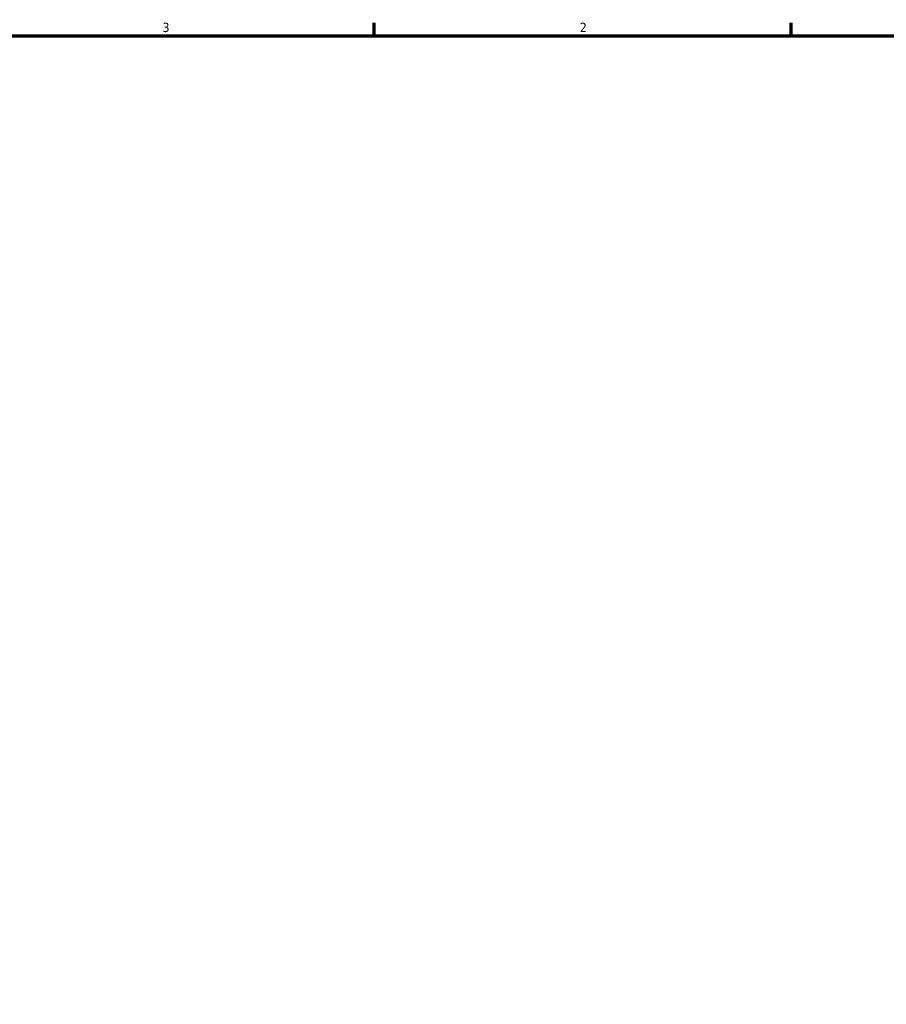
# Model space of a CAD drawing. Header units: inches. Extents: x -9.9 to 53.7, y 0.6 to 56.4.
# Tile 6 of 8: x 21.9 to 30.7, y 11.1 to 21.2. Entities that reach past the tile are written whole.
import ezdxf

# ---------------------------------------------------------------- set-up
doc = ezdxf.new("R2010")
doc.units = ezdxf.units.IN
doc.header["$MEASUREMENT"] = 0
doc.layers.add('Border (ANSI)', color=7, linetype='Continuous', lineweight=70)
doc.styles.add('Note Text (ANSI)', font='tahoma.ttf')

# ---------------------------------------------------------------- blocks, each defined once
blk = doc.blocks.new('Borders Default Border')
at = {"layer": 'Border (ANSI)'}
for p, q in [((25.5, 21), (25.5, 21.134)), ((29.75, 21), (29.75, 21.134))]:
    blk.add_line(p, q, dxfattribs=at)
at = {"layer": 'Border (ANSI)', "flags": 128}
blk.add_lwpolyline([(0.5, 1), (0.5, 21), (33.5, 21), (33.5, 1), (0.5, 1)], dxfattribs=at)
at = {"layer": 'Border (ANSI)', "color": 5, "true_color": 0x0000ff, "char_height": 0.0945, "attachment_point": 7, "style": 'Note Text (ANSI)'}
for s, insert in [('3', (23.346, 21.038)), ('2', (27.596, 21.04))]:
    blk.add_mtext(s, dxfattribs=dict(at, insert=insert))

msp = doc.modelspace()

# ---------------------------------------------------------------- block references
msp.add_blockref('Borders Default Border', (0, 0))

doc.saveas('drawing.dxf')
